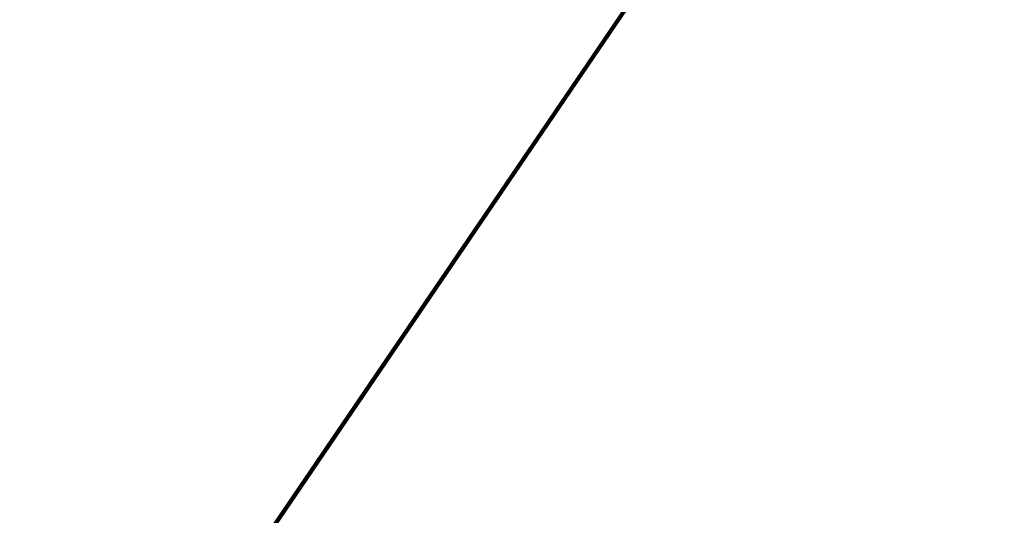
# Model space of a CAD drawing. Header units: metres. Extents: x 97286.9 to 97352.8, y 1513355.9 to 1513441.5.
# Tile 127 of 212: x 97319.308 to 97319.852, y 1513406.325 to 1513406.599. Entities that reach past the tile are written whole.
import ezdxf

# ---------------------------------------------------------------- set-up
doc = ezdxf.new("R2010")
doc.units = ezdxf.units.M
doc.header["$LTSCALE"] = 0.5
doc.header["$MEASUREMENT"] = 0
doc.layers.add('Veg_sideområde', color=7, linetype='Continuous', lineweight=100, true_color=0x008000)

msp = doc.modelspace()

# ---------------------------------------------------------------- linework, layer by layer
at = {"layer": 'Veg_sideområde'}
for points in [[(97313.70243, 1513396.584, 2.22396), (97313.86278, 1513396.48865, 2.09953), (97314.07427, 1513396.9446, 2.60927), (97316.42254, 1513401.36544, 4.99261), (97318.46995, 1513404.8267, 5.06834), (97319.08891, 1513405.7908, 4.99243), (97319.71077, 1513406.70506, 5.09787), (97319.73411, 1513406.73768, 5.10088), (97320.05794, 1513407.18394, 5.1418), (97320.47755, 1513407.73804, 5.06071), (97320.95606, 1513408.34932, 4.84883), (97321.55809, 1513409.14785, 4.76622), (97322.15191, 1513409.95244, 4.79574), (97322.15525, 1513409.95743, 4.79873), (97322.9763, 1513411.01078, 4.4343), (97323.04267, 1513411.11805, 4.38948), (97323.18017, 1513411.43437, 4.28472), (97323.24794, 1513411.77448, 4.21577)], [(97323.24794, 1513411.77448, 4.21577), (97323.18017, 1513411.43437, 4.28472), (97323.04267, 1513411.11805, 4.38948), (97322.9763, 1513411.01078, 4.4343), (97322.15525, 1513409.95743, 4.79873), (97322.15191, 1513409.95244, 4.79574), (97321.55809, 1513409.14785, 4.76622), (97320.95606, 1513408.34932, 4.84883), (97320.47755, 1513407.73804, 5.06071), (97320.05794, 1513407.18394, 5.1418), (97319.73411, 1513406.73768, 5.10088), (97319.71077, 1513406.70506, 5.09787), (97319.08891, 1513405.7908, 4.99243), (97318.46995, 1513404.8267, 5.06834), (97316.42254, 1513401.36544, 4.99261), (97314.07427, 1513396.9446, 2.60927), (97313.86278, 1513396.48865, 2.09953)]]:
    msp.add_polyline3d(points, dxfattribs=at)

doc.saveas('drawing.dxf')
